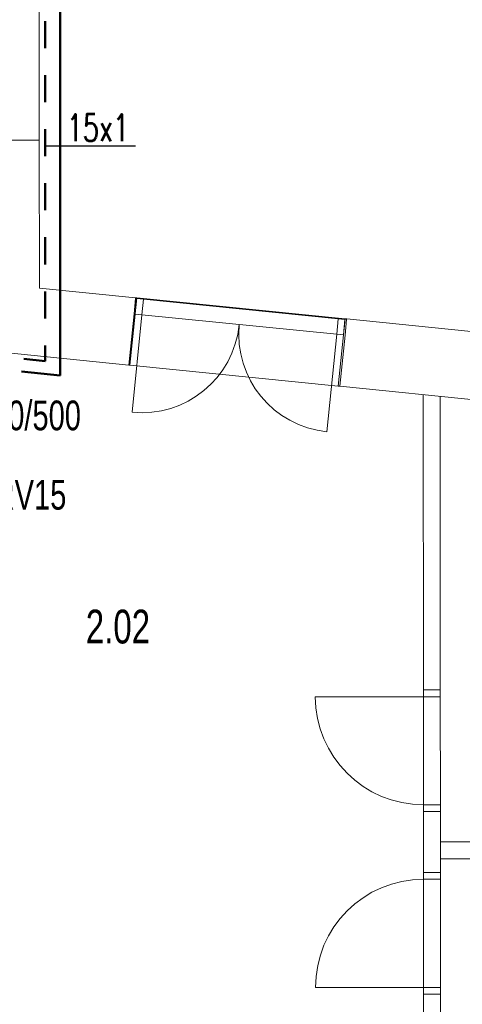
# Model space of a CAD drawing. Header units: millimetres. Extents: x 28262 to 240133, y -152087 to 56534.
# Tile 68 of 107: x 151919 to 155195, y -32346 to -25062. Entities that reach past the tile are written whole.
import ezdxf

# ---------------------------------------------------------------- set-up
doc = ezdxf.new("R2010")
doc.units = ezdxf.units.MM
doc.header["$MEASUREMENT"] = 0
doc.linetypes.add('Čárkovaná M', pattern=[400, 200, -200])
for name, color, linetype, lineweight in [('--písmo', 7, 'Continuous', 25), ('--TOPEN', 6, 'Continuous', 50), ('--TOPEN_POPIS', 7, 'Continuous', 25), ('--TOPEN_VR_OT', 5, 'Čárkovaná M', 50), ('Konstrukce - nosné', 7, 'Continuous', 9), ('Nové_Konstrukce - nosné', 7, 'Continuous', 9), ('Nové_Otvory – Dveře', 7, 'Continuous', 9)]:
    doc.layers.add(name, color=color, linetype=linetype, lineweight=lineweight)
doc.layers.add('NonPlottable_0', color=7, linetype='Continuous', lineweight=13, plot=False)
doc.styles.add('styl1', font='arial.ttf', dxfattribs={"width": 0.7, "height": 250})
doc.styles.add('styl5', font='arial.ttf', dxfattribs={"width": 0.7, "height": 220})
doc.styles.add('styl6', font='romans.shx', dxfattribs={"width": 0.7, "height": 200})

msp = doc.modelspace()

# ---------------------------------------------------------------- linework, layer by layer
at = {"layer": '--TOPEN'}
for p in [(152219.4, -24261.4), (151932.9, -27665.3)]:
    msp.add_line(p, (152219.4, -27695.2), dxfattribs=at)
at = {"layer": '--TOPEN_POPIS'}
msp.add_line((152776.3, -25997), (152117.9, -25997), dxfattribs=at)
at = {"layer": '--TOPEN_VR_OT'}
for p in [(152107.9, -24272), (151949.2, -27571.1)]:
    msp.add_line(p, (152107.9, -27587.6), dxfattribs=at)
at = {"layer": 'Konstrukce - nosné', "linetype": 'Continuous'}
for p, q in [((151763.9, -25953.3), (152063.9, -25952.8)), ((152065.9, -27048.3), (152063.9, -25952.8)), ((152777.1, -27119.6), (152065.9, -27048.3)), ((152765.2, -27239), (152776.6, -27124.5)), ((152776.6, -27124.5), (152777.1, -27119.6)), ((152727.3, -27617.1), (152765.2, -27239)), ((154327.3, -27395.6), (154338.8, -27281.1)), ((154338.8, -27281.1), (154339.3, -27276.2)), ((160266.4, -27870.3), (154339.3, -27276.2)), ((154289.4, -27773.7), (154327.3, -27395.6)), ((151504.4, -27494.5), (152727.3, -27617.1)), ((154289.4, -27773.7), (160216.5, -28367.8))]:
    msp.add_line(p, q, dxfattribs=at)
at = {"layer": 'NonPlottable_0'}
for p, q in [((154906.1, -27835.5), (154907.2, -30020.4)), ((155032.2, -30020.4), (155031.1, -27848)), ((154907.2, -30020.4), (155032.2, -30020.4)), ((154907.7, -30920.4), (154907.9, -31370.7)), ((155032.7, -30920.4), (154907.7, -30920.4)), ((155032.9, -31370.6), (155032.7, -30920.4)), ((157265.2, -31145.2), (155032.8, -31145.2)), ((155032.9, -31270.2), (157265.2, -31270.2)), ((154907.9, -31370.7), (155032.9, -31370.6))]:
    msp.add_line(p, q, dxfattribs=at)
at = {"layer": 'Nové_Konstrukce - nosné', "linetype": 'Continuous'}
for p, q in [((152063.9, -25952.8), (152061.1, -24452.8)), ((152785, -27120.4), (152735.1, -27617.9)), ((152785, -27120.4), (152777.1, -27119.6)), ((154277.4, -27772.5), (154327.3, -27275)), ((154339.3, -27276.2), (154327.3, -27275)), ((152727.3, -27617.1), (152735.1, -27617.9)), ((154277.4, -27772.5), (154289.4, -27773.7)), ((154906.1, -27835.5), (154907.2, -30020.4)), ((155032.2, -30020.4), (155031.1, -27848)), ((154907.2, -30020.4), (154907.2, -30008.4)), ((155032.2, -30020.4), (155032.2, -30008.4)), ((154907.2, -30020.4), (155032.2, -30020.4)), ((154907.7, -30920.4), (154907.7, -30932.4)), ((154907.7, -30920.4), (155032.7, -30920.4)), ((154907.7, -30920.4), (154907.9, -31370.7)), ((155032.7, -30920.4), (155032.7, -30932.4)), ((155032.8, -31145.2), (155032.7, -30920.4)), ((157265.2, -31145.2), (155032.8, -31145.2)), ((155032.9, -31270.2), (157265.2, -31270.2)), ((155032.9, -31370.6), (155032.9, -31270.2)), ((154907.9, -31370.7), (154907.9, -31358.7)), ((155032.9, -31370.6), (154907.9, -31370.7)), ((155032.9, -31370.6), (155032.9, -31358.6)), ((155033.4, -32270.6), (154908.4, -32270.7)), ((154908.4, -32270.7), (154908.4, -32282.7)), ((154908.4, -32270.7), (154908.5, -32482.6)), ((155033.4, -32270.6), (155033.4, -32282.6)), ((155033.5, -32482.6), (155033.4, -32270.6))]:
    msp.add_line(p, q, dxfattribs=at)
at = {"layer": 'Nové_Otvory – Dveře', "linetype": 'Continuous'}
for p, q in [((152784.5, -27125.3), (152773, -27239.8)), ((152773, -27239.8), (152784.5, -27125.3)), ((152773, -27239.8), (152784.5, -27125.3)), ((152784.5, -27125.3), (152785, -27120.4)), ((152834.3, -27130.3), (152784.5, -27125.3)), ((154327.3, -27275), (152785, -27120.4)), ((152822.8, -27244.7), (152834.3, -27130.3)), ((152834.3, -27130.3), (154277, -27275)), ((152735.1, -27617.9), (152773, -27239.8)), ((152773, -27239.8), (152822.8, -27244.7)), ((152822.8, -27244.7), (152750.5, -27966.1)), ((154265.6, -27389.4), (152822.8, -27244.7)), ((154277, -27275), (154265.6, -27389.4)), ((154326.8, -27279.9), (154277, -27275)), ((154315.3, -27394.4), (154326.8, -27279.9)), ((154315.3, -27394.4), (154326.8, -27279.9)), ((154315.3, -27394.4), (154326.8, -27279.9)), ((154326.8, -27279.9), (154327.3, -27275)), ((154265.6, -27389.4), (154193.3, -28110.8)), ((154265.6, -27389.4), (154315.3, -27394.4)), ((154277.4, -27772.5), (154315.3, -27394.4)), ((154277.4, -27772.5), (152735.1, -27617.9)), ((154907.2, -30020.4), (154907.2, -30008.4)), ((154907.2, -30020.4), (154907.2, -30008.4)), ((155032.2, -30020.4), (155032.2, -30008.4)), ((155032.2, -30020.4), (155032.2, -30008.4)), ((154907.2, -30070.4), (154107.2, -30070.9)), ((154907.7, -30920.4), (154907.2, -30020.4)), ((154907.2, -30020.4), (154907.2, -30070.4)), ((155032.2, -30020.4), (154907.2, -30020.4)), ((154907.2, -30020.4), (155032.2, -30020.4)), ((154907.2, -30020.4), (155032.2, -30020.4)), ((154907.2, -30070.4), (155032.2, -30070.4)), ((155032.7, -30920.4), (155032.2, -30020.4)), ((155032.2, -30070.4), (155032.2, -30020.4)), ((155032.7, -30870.4), (154907.7, -30870.4)), ((154907.7, -30870.4), (154907.7, -30920.4)), ((155032.7, -30920.4), (155032.7, -30870.4)), ((154907.7, -30920.4), (155032.7, -30920.4)), ((154907.7, -30920.4), (155032.7, -30920.4)), ((154907.7, -30920.4), (155032.7, -30920.4)), ((154907.7, -30920.4), (154907.7, -30932.4)), ((154907.7, -30920.4), (154907.7, -30932.4)), ((155032.7, -30920.4), (155032.7, -30932.4)), ((155032.7, -30920.4), (155032.7, -30932.4)), ((154907.9, -31370.7), (154907.9, -31358.7)), ((154907.9, -31370.7), (154907.9, -31358.7)), ((154907.9, -31370.7), (155032.9, -31370.6)), ((155032.9, -31370.6), (154907.9, -31370.7)), ((155032.9, -31370.6), (154907.9, -31370.7)), ((154907.9, -31370.7), (154908.4, -32270.7)), ((154907.9, -31420.7), (154907.9, -31370.7)), ((155032.9, -31370.6), (155032.9, -31358.6)), ((155032.9, -31370.6), (155032.9, -31358.6)), ((155032.9, -31370.6), (155033.4, -32270.6)), ((155032.9, -31370.6), (155032.9, -31420.6)), ((155032.9, -31420.6), (154907.9, -31420.7)), ((154908.4, -32220.7), (154108.4, -32221.1)), ((154908.4, -32220.7), (155033.4, -32220.6)), ((154908.4, -32270.7), (154908.4, -32220.7)), ((155033.4, -32220.6), (155033.4, -32270.6)), ((155033.4, -32270.6), (154908.4, -32270.7)), ((155033.4, -32270.6), (154908.4, -32270.7)), ((155033.4, -32270.6), (154908.4, -32270.7)), ((154908.4, -32270.7), (154908.4, -32282.7)), ((154908.4, -32270.7), (154908.4, -32282.7)), ((155033.4, -32270.6), (155033.4, -32282.6)), ((155033.4, -32270.6), (155033.4, -32282.6))]:
    msp.add_line(p, q, dxfattribs=at)
for centre, radius, start, end in [((152822.8, -27244.7), 725, 264.27551, 354.27551), ((154265.6, -27389.4), 725, 174.27551, 264.27551), ((154907.2, -30070.4), 800, 180.02977, 270.02977), ((154908.4, -32220.7), 800, 90.02977, 180.02977)]:
    msp.add_arc(centre, radius, start, end, dxfattribs=at)

# ---------------------------------------------------------------- texts
at = {"layer": '--písmo', "style": 'styl1', "width": 0.7}
msp.add_text('2.02', height=250, dxfattribs=at).set_placement((152408.1, -29676.8))
at = {"layer": '--TOPEN_POPIS', "width": 0.7}
for s, height, style, p in [('15x1', 200, 'styl6', (152266, -25961.7)), ('22VK-600/500', 220, 'styl5', (150996.7, -28099.7)), ('TRV15 RV15', 220, 'styl5', (150996.7, -28686.6))]:
    msp.add_text(s, height=height, dxfattribs=dict(at, style=style)).set_placement(p)

doc.saveas('drawing.dxf')
